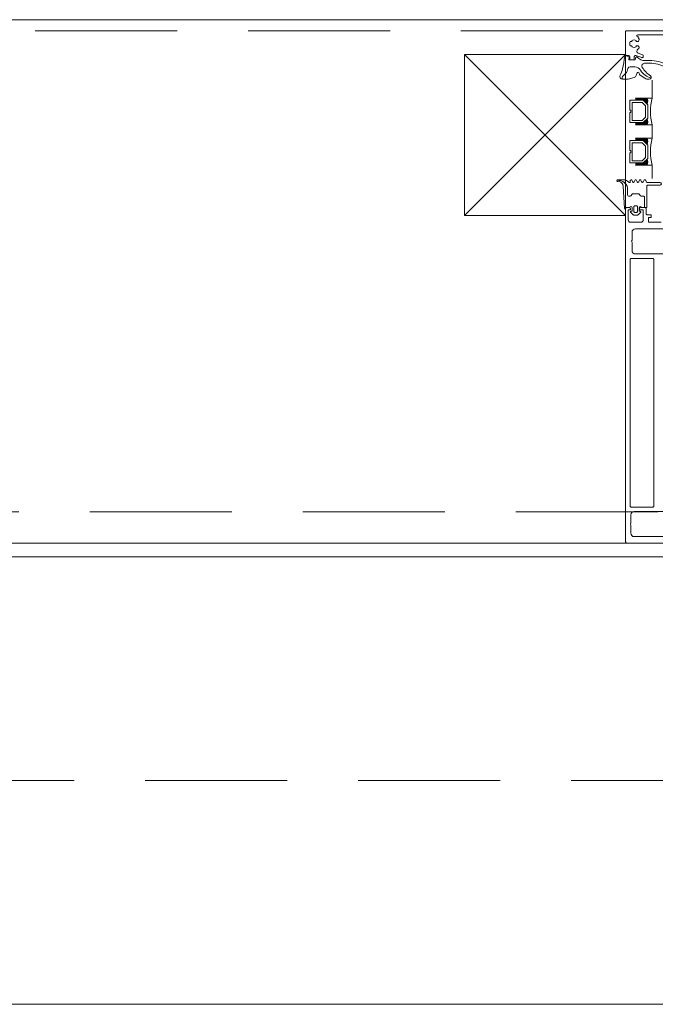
# Model space of a CAD drawing. Header units: millimetres. Extents: x 144573 to 336993, y 74252 to 247042.
# Tile 208 of 256: x 159483 to 159767, y 197855 to 198295. Entities that reach past the tile are written whole.
import ezdxf

# ---------------------------------------------------------------- set-up
doc = ezdxf.new("R2010")
doc.units = ezdxf.units.MM
doc.linetypes.add('ČÁRKOVANÁ', pattern=[19.05, 12.7, -6.35])
doc.layers.add('FASÁDA DETAILNÍ', color=255, linetype='Continuous', lineweight=0)
doc.layers.add('NOVA', color=255, linetype='Continuous', lineweight=0)

# ---------------------------------------------------------------- blocks, each defined once
blk = doc.blocks.new('284336')
for points in [[(-0.7, -9.6), (-10, -9.6, 0.414511), (-10.51, -10.11), (-10.51, -15.51, -1), (-11.69, -15.51), (-11.69, -9.6), (-12.69, -8.95, -0.668884), (-12.6, -8.23), (-11.99, -8.01, 0.766384), (-11.99, -7.21), (-12.6, -6.99, -0.76831), (-12.6, -6.23), (-11.99, -6.01, 0.766384), (-11.99, -5.21), (-12.6, -4.99, -0.76831), (-12.6, -4.23), (-11.99, -4.01, 0.766384), (-11.99, -3.21), (-12.6, -2.99, -0.877523), (-12.5, -2.22), (-12.1, -2.22, 0.698129), (-11.83, -1.5, -0.220231), (-12.89, 0.78), (-12.89, 3.45, -0.157143), (-12.82, 3.68), (-12.69, 3.42, -0.067482), (-12.48, 2.53, 0.393136), (-8.66, -1.02), (-6.1, -1.02, -0.414214), (-5.61, -1.51), (-5.61, -2.22, -0.267949), (-5.85, -2.65), (-6.35, -2.93, 0.267949), (-6.61, -3.38), (-6.61, -5.84, 0.267949), (-6.35, -6.29), (-5.85, -6.57, -0.267949), (-5.61, -7), (-5.61, -8.11, 0.414215), (-5.1, -8.62), (-0.41, -8.62), (-0.41, -9.31, -0.414212), (-0.7, -9.6)], [(-0.41, 0), (-0.41, -2, 0.990243), (-0.4, -3.02), (0.9, -3.02, 0.414214), (1.21, -2.71), (1.21, -2.61, -0.668123), (1.71, -2.4), (2.75, -3.45, -0.199004), (2.89, -3.79), (2.89, -5.43, -0.199038), (2.75, -5.77), (1.71, -6.82, -0.668191), (1.21, -6.61), (1.21, -6.51, 0.414214), (0.9, -6.2), (-0.4, -6.2, 0.990269), (-0.41, -7.22), (-0.41, -8.6), (-5.1, -8.6, -0.414215), (-5.59, -8.11), (-5.59, -7, 0.267949), (-5.84, -6.56), (-6.34, -6.27, -0.267949), (-6.59, -5.84), (-6.59, -3.38, -0.267949), (-6.34, -2.95), (-5.84, -2.66, 0.267949), (-5.59, -2.22), (-5.59, -1.51, 0.414214), (-6.1, -1), (-8.66, -1, -0.393156), (-12.46, 2.53, 0.067572), (-12.67, 3.43), (-12.8, 3.7, -0.637545), (-12.12, 3.53), (-11.92, 2.53, 0.344315), (-10.06, 0.91), (0, 0.38, -0.406913), (0.39, 0), (-0.41, 0)], [(1.7, -4.31, 0.414235), (1.2, -3.81), (-0.7, -3.81, 0.414214), (-1.2, -4.31), (-1.2, -4.91, 0.414214), (-0.7, -5.41), (1.2, -5.41, 0.414235), (1.7, -4.91), (1.7, -4.31)]]:
    blk.add_lwpolyline(points, format="xyb", close=True)
blk = doc.blocks.new('433270')
blk.add_lwpolyline([(1, 0, 0.414364), (0, -1), (0, -1.4, 0.255924), (0.23, -1.83, -0.547723), (0.23, -3.17, 0.255924), (0, -3.6), (0, -14.6, 0.414214), (0.3, -14.9), (1.2, -14.9, 0.414214), (1.7, -14.4), (1.7, -10.3, -0.414214), (2, -10), (6, -10, 0.414248), (7, -9), (7, -7.7, 0.414179), (6.5, -7.2), (5.7, -7.2, 0.414232), (5.4, -7.5), (5.4, -8.2, -0.414198), (5.1, -8.5), (2.8, -8.5, -0.414204), (1.8, -7.5), (1.8, -4.49, -0.147432), (1.97, -3.94, 0.147461), (2.4, -2.5), (2.4, -2.3, -0.414214), (2.9, -1.8), (21.87, -1.8, -0.668178), (22.22, -2.65), (22.16, -2.72, 1), (21.59, -3.29), (21.52, -3.35, 0.198912), (21.38, -3.71), (21.38, -4.05, 0.414214), (22.08, -4.75), (22.38, -4.75, 0.576988), (22.64, -4.3, -0.311246), (24.56, -4.3, 0.576988), (24.82, -4.75), (25.3, -4.75, -0.260065), (25.3, -6.65), (24.82, -6.65, 0.576988), (24.56, -7.1, -0.311246), (22.64, -7.1, 0.576988), (22.38, -6.65), (22.08, -6.65, 0.414214), (21.38, -7.35), (21.38, -7.61, 0.267949), (21.63, -8.04), (21.89, -8.2, -0.637047), (21.73, -10), (19.83, -10.7, 0.315299), (19.5, -11.17), (19.5, -11.49, 0.520567), (20.17, -11.96), (22.83, -10.99, -0.520567), (23.5, -11.46), (23.5, -12.5, 0.414062), (24, -13), (25, -13, 0.414186), (25.5, -12.5), (25.5, -11.5, -0.414182), (26, -11), (27, -11, 0.414214), (27.5, -10.5), (27.5, -0.5, 0.414214), (27, 0), (1, 0)], format="xyb", close=True)
blk = doc.blocks.new('284325')
for points in [[(0.84, -5.23, -0.560316), (0.94, -4.73), (1.94, -4.36, 0.3153), (2.14, -4.08), (2.14, -1.89, 0.451558), (1.8, -1.59), (0.9, -1.7, -0.399586), (0.57, -1.46), (0.3, -0.07, -0.415977), (0.53, 0.29, 0.024107), (6.15, 1.24, 0.076636), (8.99, 2.34, -0.577615), (10.79, 1.3), (10.02, 1.37, 0.283171), (9.08, 0.9, -0.168429), (7.07, -0.74), (5.9, -1.16, 0.315302), (5.24, -2.1), (5.24, -4.21, 0.269719), (6.76, -6.82, -0.194797), (10.18, -11.53, -0.342663), (9.17, -11.17, 0.119207), (5.43, -7.59, 0.578571), (3.63, -8.62), (3.63, -11.77, 0.176415), (6.16, -18.72, -1), (5.24, -19.49, -0.176415), (2.43, -11.77), (2.43, -8.89, 0.208286), (0.84, -5.23)], [(8.95, -6.65), (10.32, -8.78, -0.134555), (10.79, -10.63, -0.339795), (10.19, -11.53, 0.194788), (6.76, -6.81, -0.269736), (5.25, -4.21), (5.25, -2.1, -0.315302), (5.9, -1.17), (7.07, -0.74, 0.168429), (9.09, 0.89, -0.283167), (10.01, 1.36), (10.79, 1.29), (10.79, -0.74, -0.070852), (10.71, -1.3), (9.95, -3.93, -0.241839), (9.08, -4.83), (7.93, -5.22, 0.836024), (8.08, -6.19), (8.11, -6.19, -0.255349), (8.95, -6.65)]]:
    blk.add_lwpolyline(points, format="xyb", close=True)

msp = doc.modelspace()

# ---------------------------------------------------------------- linework, layer by layer
at = {"layer": 'FASÁDA DETAILNÍ'}
for p, q in [((159765.98, 198268.259), (159765.98, 198260.259)), ((159765.98, 198260.259), (159758.442, 198260.259)), ((159758.442, 198248.259), (159765.98, 198248.259)), ((159765.98, 198248.259), (159765.98, 198242.259)), ((159765.98, 198242.259), (159758.442, 198242.259)), ((159758.442, 198230.259), (159765.98, 198230.259)), ((159765.98, 198230.259), (159765.98, 198224.259)), ((159754.98, 198061.259), (157117.98, 198061.259))]:
    msp.add_line(p, q, dxfattribs=at)
for points in [[(173301.48, 174615.259), (146721.48, 174615.259), (146721.48, 198295.259), (173301.48, 198295.259)], [(159753.98, 198207.758), (159753.98, 198279.758), (159681.98, 198279.758), (159681.98, 198207.758)], [(159755.98, 198249.259), (159761.98, 198249.259), (159763.98, 198251.259), (159763.98, 198257.259), (159761.98, 198259.259), (159755.98, 198259.259), (159755.98, 198254.759), (159756.48, 198254.759), (159756.48, 198253.759), (159755.98, 198253.759)], [(159756.98, 198258.259), (159756.98, 198250.259), (159761.566, 198250.259), (159762.98, 198251.673), (159762.98, 198256.706), (159761.566, 198258.259)], [(159755.98, 198231.259), (159761.98, 198231.259), (159763.98, 198233.259), (159763.98, 198239.259), (159761.98, 198241.259), (159755.98, 198241.259), (159755.98, 198236.759), (159756.48, 198236.759), (159756.48, 198235.759), (159755.98, 198235.759)], [(159756.98, 198240.259), (159756.98, 198232.259), (159761.566, 198232.259), (159762.98, 198233.673), (159762.98, 198238.706), (159761.566, 198240.259)], [(173061.48, 174855.259), (146961.48, 174855.259), (146961.48, 198055.259), (173061.48, 198055.259)]]:
    msp.add_lwpolyline(points, close=True, dxfattribs=at)
at = {"layer": 'FASÁDA DETAILNÍ', "linetype": 'ČÁRKOVANÁ', "ltscale": 5}
for points in [[(173296.48, 174620.259), (146726.48, 174620.259), (146726.48, 198290.259), (173296.48, 198290.259)], [(173081.48, 174835.259), (146941.48, 174835.259), (146941.48, 198075.259), (173081.48, 198075.259)], [(172961.48, 174955.259), (147061.48, 174955.259), (147061.48, 197955.259), (172961.48, 197955.259)]]:
    msp.add_lwpolyline(points, close=True, dxfattribs=at)
at = {"layer": 'FASÁDA DETAILNÍ'}
for points in [[(159681.98, 198207.758), (159753.98, 198279.758)], [(159681.98, 198279.758), (159753.98, 198207.758)]]:
    msp.add_lwpolyline(points, dxfattribs=at)
for points in [[(159780.48, 198061.259), (159754.98, 198061.259, -0.4142135), (159753.98, 198062.259), (159753.98, 198062.259), (159753.98, 198210.759, -0.4142136), (159754.48, 198211.259), (159755.78, 198211.259, -0.4142197), (159756.28, 198210.759), (159756.28, 198210.259), (159755.28, 198210.259), (159755.28, 198205.759, 0.4142136), (159756.28, 198204.759), (159760.98, 198204.759, 0.4142136), (159761.98, 198205.759), (159761.98, 198210.259), (159760.28, 198210.259), (159760.28, 198210.759, -0.4142012), (159760.78, 198211.259), (159762.78, 198211.259, -0.4142136), (159763.28, 198210.759), (159763.28, 198208.615, 0.4142136), (159763.78, 198208.115), (159765.58, 198208.115), (159765.58, 198206.864), (159764.38, 198206.864), (159764.38, 198205.059, 0.4142136), (159764.68, 198204.759), (159769.979, 198204.759, 0.4141667)], [(159776.836, 198201.759), (159758.472, 198201.759, 0.4142136), (159756.972, 198200.259), (159756.972, 198196.758, 0.3999851), (159756.972, 198195.758), (159756.972, 198192.059, 0.4142136), (159758.472, 198190.559), (159776.836, 198190.559, -0.1316504)], [(159776.826, 198075.459), (159757.972, 198075.459, 0.4142315), (159756.472, 198073.959), (159756.472, 198070.249, 0.3999851), (159756.472, 198069.249), (159756.472, 198065.759, 0.4142315), (159757.972, 198064.259), (159776.826, 198064.259, -0.1169365)]]:
    msp.add_lwpolyline(points, format="xyb", dxfattribs=at)
msp.add_lwpolyline([(159756.08, 198188.059), (159756.08, 198077.959, 0.4142136), (159756.58, 198077.459), (159766.28, 198077.459, 0.4142136), (159766.78, 198077.959), (159766.78, 198188.059, 0.4142136), (159766.28, 198188.559), (159756.58, 198188.559, 0.4142136), (159756.08, 198188.059)], format="xyb", close=True, dxfattribs=at)
for centre, radius, start, end in [((159758.117, 198259.759), 0.596, 303.03656, 56.96344), ((159758.41, 198259.759), 0.596, 303.03656, 56.96344), ((159758.702, 198259.759), 0.596, 303.03656, 56.96344), ((159758.995, 198259.759), 0.596, 303.03656, 56.96344), ((159759.287, 198259.759), 0.596, 303.03656, 56.96344), ((159759.58, 198259.759), 0.596, 303.03656, 56.96344), ((159759.872, 198259.759), 0.596, 303.03656, 56.96344), ((159760.165, 198259.759), 0.596, 303.03656, 56.96344), ((159760.457, 198259.759), 0.596, 303.03656, 56.96344), ((159760.75, 198259.759), 0.596, 303.03656, 56.96344), ((159761.042, 198259.759), 0.596, 303.03656, 56.96344), ((159761.335, 198259.759), 0.596, 303.03656, 56.96344), ((159761.627, 198259.759), 0.596, 303.03656, 56.96344), ((159761.64, 198259.621), 0.879, 313.99491, 46.49644), ((159761.549, 198259.473), 1.263, 321.96563, 38.49956), ((159761.389, 198259.334), 1.712, 327.29495, 32.68565), ((159761.145, 198259.189), 2.248, 331.52734, 28.40281), ((159760.796, 198259.021), 2.897, 335.30667, 25.29515), ((159760.429, 198258.907), 3.546, 337.29382, 22.40905), ((159787.871, 198254.259), 22.699, 164.67278, 195.32722), ((159760.796, 198249.496), 2.897, 334.70485, 24.69333), ((159760.429, 198249.61), 3.546, 337.59095, 22.70618), ((159758.117, 198248.759), 0.596, 303.03656, 56.96344), ((159758.41, 198248.759), 0.596, 303.03656, 56.96344), ((159758.702, 198248.759), 0.596, 303.03656, 56.96344), ((159758.995, 198248.759), 0.596, 303.03656, 56.96344), ((159759.287, 198248.759), 0.596, 303.03656, 56.96344), ((159759.58, 198248.759), 0.596, 303.03656, 56.96344), ((159759.872, 198248.759), 0.596, 303.03656, 56.96344), ((159760.165, 198248.759), 0.596, 303.03656, 56.96344), ((159760.457, 198248.759), 0.596, 303.03656, 56.96344), ((159760.75, 198248.759), 0.596, 303.03656, 56.96344), ((159761.042, 198248.759), 0.596, 303.03656, 56.96344), ((159761.335, 198248.759), 0.596, 303.03656, 56.96344), ((159761.627, 198248.759), 0.596, 303.03656, 56.96344), ((159761.64, 198248.896), 0.879, 313.50356, 46.00509), ((159761.549, 198249.045), 1.263, 321.50044, 38.03437), ((159761.389, 198249.183), 1.712, 327.31435, 32.70505), ((159761.145, 198249.328), 2.248, 331.59719, 28.47266), ((159758.117, 198241.759), 0.596, 303.03656, 56.96344), ((159758.41, 198241.759), 0.596, 303.03656, 56.96344), ((159758.702, 198241.759), 0.596, 303.03656, 56.96344), ((159758.995, 198241.759), 0.596, 303.03656, 56.96344), ((159759.287, 198241.759), 0.596, 303.03656, 56.96344), ((159759.58, 198241.759), 0.596, 303.03656, 56.96344), ((159759.872, 198241.759), 0.596, 303.03656, 56.96344), ((159760.165, 198241.759), 0.596, 303.03656, 56.96344), ((159760.457, 198241.759), 0.596, 303.03656, 56.96344), ((159760.75, 198241.759), 0.596, 303.03656, 56.96344), ((159761.042, 198241.759), 0.596, 303.03656, 56.96344), ((159761.335, 198241.759), 0.596, 303.03656, 56.96344), ((159761.627, 198241.759), 0.596, 303.03656, 56.96344), ((159761.64, 198241.621), 0.879, 313.99491, 46.49644), ((159761.549, 198241.473), 1.263, 321.96563, 38.49956), ((159761.389, 198241.334), 1.712, 327.29495, 32.68565), ((159761.145, 198241.189), 2.248, 331.52734, 28.40281), ((159760.796, 198241.021), 2.897, 335.30667, 25.29515), ((159760.429, 198240.907), 3.546, 337.29382, 22.40905), ((159787.871, 198236.259), 22.699, 164.67278, 195.32722), ((159758.117, 198230.759), 0.596, 303.03656, 56.96344), ((159758.41, 198230.759), 0.596, 303.03656, 56.96344), ((159758.702, 198230.759), 0.596, 303.03656, 56.96344), ((159758.995, 198230.759), 0.596, 303.03656, 56.96344), ((159759.287, 198230.759), 0.596, 303.03656, 56.96344), ((159759.58, 198230.759), 0.596, 303.03656, 56.96344), ((159759.872, 198230.759), 0.596, 303.03656, 56.96344), ((159760.165, 198230.759), 0.596, 303.03656, 56.96344), ((159760.457, 198230.759), 0.596, 303.03656, 56.96344), ((159760.75, 198230.759), 0.596, 303.03656, 56.96344), ((159761.042, 198230.759), 0.596, 303.03656, 56.96344), ((159761.335, 198230.759), 0.596, 303.03656, 56.96344), ((159761.627, 198230.759), 0.596, 303.03656, 56.96344), ((159761.64, 198230.896), 0.879, 313.50356, 46.00509), ((159761.549, 198231.045), 1.263, 321.50044, 38.03437), ((159761.389, 198231.183), 1.712, 327.31435, 32.70505), ((159761.145, 198231.328), 2.248, 331.59719, 28.47266), ((159760.796, 198231.496), 2.897, 334.70485, 24.69333), ((159760.429, 198231.61), 3.546, 337.59095, 22.70618)]:
    msp.add_arc(centre, radius, start, end, dxfattribs=at)
at = {"layer": 'NOVA'}
msp.add_line((160235.98, 197855.259), (155553.98, 197855.259), dxfattribs=at)

# ---------------------------------------------------------------- block references
at = {"layer": 'FASÁDA DETAILNÍ', "xscale": -1}
msp.add_blockref('433270', (159781.48, 198290.259), dxfattribs=at)
at = {"layer": 'FASÁDA DETAILNÍ', "xscale": -1, "rotation": 90}
for name, p in [('284325', (159753.98, 198279.399)), ('284336', (159753.98, 198210.849))]:
    msp.add_blockref(name, p, dxfattribs=at)

doc.saveas('drawing.dxf')
